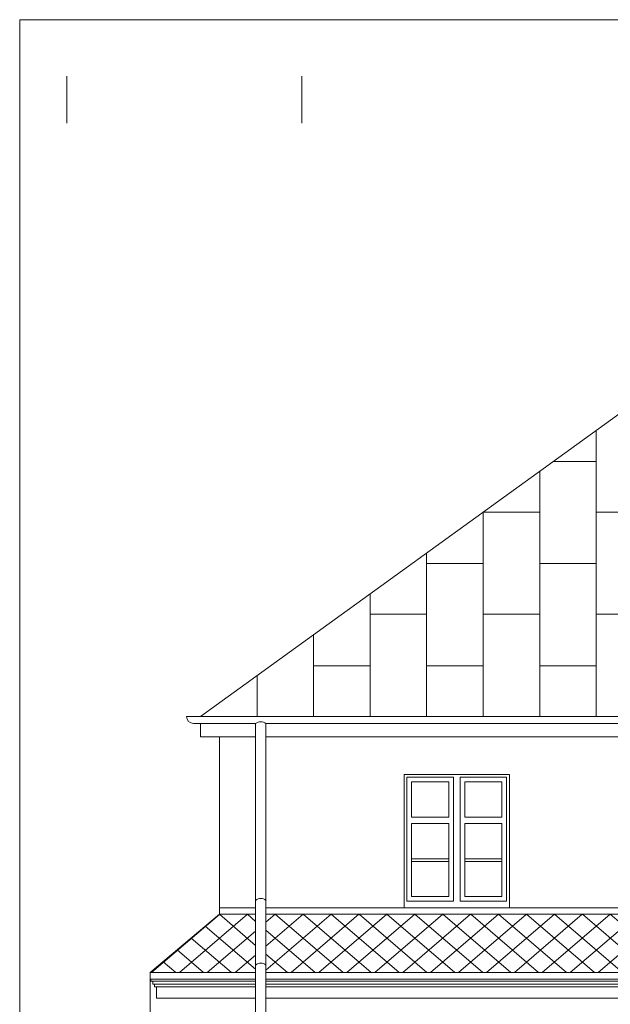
# Model space of a CAD drawing. Extents: x -394022 to -71759, y -12022 to 18278.
# Tile 12 of 91: x -323544 to -317260, y 7808 to 18278. Entities that reach past the tile are written whole.
import ezdxf

# ---------------------------------------------------------------- set-up
doc = ezdxf.new("R2010")
doc.units = 0
doc.header["$MEASUREMENT"] = 0
for name, color, linetype, lineweight in [('ARCH TABELA_Nr_Pióra__21', 7, 'Continuous', 13), ('INWENT DACH_Nr_Pióra__21', 7, 'Continuous', 13), ('INWENT DACH_Nr_Pióra__5', 7, 'Continuous', 13), ('INWENT KONST. DREWNIANA_Nr_Pióra__21', 7, 'Continuous', 13), ('INWENT ODWODNIENIE_Nr_Pióra__21', 7, 'Continuous', 13), ('INWENT ODWODNIENIE_Nr_Pióra__5', 7, 'Continuous', 13), ('INWENT. DRZWI_Nr_Pióra__21', 7, 'Continuous', 13), ('INWENT.ŚCIANY_Nr_Pióra__21', 7, 'Continuous', 13)]:
    doc.layers.add(name, color=color, linetype=linetype, lineweight=lineweight)
doc.layers.add('arch wypelnienia_Nr_Pióra__2', color=7, linetype='Continuous', lineweight=13, true_color=0x7f7f7f)
pattern_1 = [(139.3987, (-321418.74, 8764.96), (148.4924, 127.2792), []), (40.6013, (-321418.74, 8764.96), (-148.4924, 127.2792), [])]

msp = doc.modelspace()

# ---------------------------------------------------------------- hatches: boundary and pattern name
at = {"layer": 'arch wypelnienia_Nr_Pióra__2', "linetype": 'Continuous'}
h = msp.add_hatch(dxfattribs=at)
h.set_pattern_fill('Concrete_Block', color=256, style=0, pattern_type=2)
h.set_pattern_definition(pattern_1)
h.paths.add_polyline_path([(-321033.7, 8145.4), (-322157.1, 8145.4), (-321418.7, 8765), (-321033.7, 8765)], flags=0)
h = msp.add_hatch(dxfattribs=at)
h.set_pattern_fill('Concrete_Block', color=256, style=0, pattern_type=2)
h.set_pattern_definition(pattern_1)
h.paths.add_polyline_path([(-307293.7, 8145.4), (-320923.7, 8145.4), (-320923.7, 8765), (-307293.7, 8765)], flags=0)

# ---------------------------------------------------------------- linework, layer by layer
at = {"layer": 'ARCH TABELA_Nr_Pióra__21', "linetype": 'Continuous'}
for p, q in [((-323543.7, -11421.6), (-323543.7, 18278.4)), ((-323543.7, 18278.4), (-266543.7, 18278.4)), ((-323043.7, 17178.4), (-323043.7, 17678.4)), ((-320543.7, 17178.4), (-320543.7, 17678.4)), ((-320543.7, 17178.4), (-320543.7, 17678.4))]:
    msp.add_line(p, q, dxfattribs=at)
at = {"layer": 'arch wypelnienia_Nr_Pióra__2', "linetype": 'Continuous'}
for p, q in [((-317410.3, 13910.2), (-317410.3, 10869)), ((-317410.3, 13581.3), (-317865.5, 13581.3)), ((-318011.5, 13475.8), (-318011.5, 10869)), ((-318612.7, 13041.3), (-318612.7, 10869)), ((-318011.5, 13041.3), (-318612.7, 13041.3)), ((-316809.1, 13041.3), (-317410.3, 13041.3)), ((-319213.9, 12606.8), (-319213.9, 10869)), ((-318612.7, 12495.1), (-319213.9, 12495.1)), ((-317410.3, 12495.1), (-318011.5, 12495.1)), ((-319815.1, 12172.4), (-319815.1, 10869)), ((-319213.9, 11955.1), (-319815.1, 11955.1)), ((-318011.5, 11955.1), (-318612.7, 11955.1)), ((-316809.1, 11955.1), (-317410.3, 11955.1)), ((-320416.3, 11737.9), (-320416.3, 10869)), ((-319815.1, 11409), (-320416.3, 11409)), ((-318612.7, 11409), (-319213.9, 11409)), ((-317410.3, 11409), (-318011.5, 11409)), ((-321017.5, 11303.4), (-321017.5, 10869))]:
    msp.add_line(p, q, dxfattribs=at)
at = {"layer": 'INWENT DACH_Nr_Pióra__21', "linetype": 'Continuous'}
for p, q in [((-316878.7, 14294.4), (-321618.7, 10869)), ((-306588.7, 10869), (-321618.7, 10869)), ((-321618.7, 10793.4), (-321618.7, 10653.2))]:
    msp.add_line(p, q, dxfattribs=at)
at = {"layer": 'INWENT DACH_Nr_Pióra__5', "linetype": 'Continuous'}
for p, q in [((-321418.7, 8765), (-322157.1, 8145.4)), ((-322157.1, 8075), (-322157.1, 8145.4)), ((-322157.1, 8145.4), (-321033.7, 8145.4)), ((-322157.1, 8075), (-321033.7, 8075)), ((-322148.7, 8053.2), (-322148.7, 8075)), ((-320923.7, 8145.4), (-307293.7, 8145.4)), ((-320923.7, 8075), (-307293.7, 8075)), ((-322128.7, 8053.2), (-322148.7, 8053.2)), ((-322148.7, 8053.2), (-321033.7, 8053.2)), ((-322128.7, 8023.2), (-322128.7, 8053.2)), ((-322108.7, 8023.2), (-322128.7, 8023.2)), ((-322128.7, 8023.2), (-321033.7, 8023.2)), ((-322108.7, 7993.2), (-322108.7, 8023.2)), ((-322088.7, 7993.2), (-322108.7, 7993.2)), ((-322108.7, 7993.2), (-321033.7, 7993.2)), ((-322088.7, 7993.2), (-322088.7, 7873.2)), ((-320923.7, 8053.2), (-307293.7, 8053.2)), ((-320923.7, 8023.2), (-307293.7, 8023.2)), ((-320923.7, 7993.2), (-307293.7, 7993.2)), ((-322088.7, 7873.2), (-321033.7, 7873.2)), ((-320923.7, 7873.2), (-307293.7, 7873.2))]:
    msp.add_line(p, q, dxfattribs=at)
at = {"layer": 'INWENT KONST. DREWNIANA_Nr_Pióra__21', "linetype": 'Continuous'}
for p, q in [((-321033.7, 10653.2), (-321618.7, 10653.2)), ((-307293.7, 10653.2), (-320923.7, 10653.2))]:
    msp.add_line(p, q, dxfattribs=at)
at = {"layer": 'INWENT ODWODNIENIE_Nr_Pióra__21', "linetype": 'Continuous'}
for p, q in [((-321033.7, 10793.4), (-321033.7, -3991.8)), ((-320923.7, 10793.4), (-320923.7, -3991.8))]:
    msp.add_line(p, q, dxfattribs=at)
for centre in [(-320978.7, 10727.2), (-320978.7, 8847.2), (-320978.7, 8159.4)]:
    msp.add_arc(centre, 86, 50.25507, 129.74493, dxfattribs=at)
at = {"layer": 'INWENT ODWODNIENIE_Nr_Pióra__5', "linetype": 'Continuous'}
for p, q in [((-306438.7, 10868.4), (-321768.1, 10868.4)), ((-321033.7, 10793.4), (-321693.7, 10793.4)), ((-307293.7, 10793.4), (-320923.7, 10793.4))]:
    msp.add_line(p, q, dxfattribs=at)
msp.add_arc((-321693.7, 10869), 75, 180, 270, dxfattribs=at)
at = {"layer": 'INWENT. DRZWI_Nr_Pióra__21', "linetype": 'Continuous'}
for p, q in [((-319423.7, 10223.2), (-319423.7, 8903.2)), ((-318928.7, 10223.2), (-319423.7, 10223.2)), ((-318978.7, 10173.2), (-319373.7, 10173.2)), ((-319373.7, 10173.2), (-319373.7, 9799.2)), ((-318978.7, 9799.2), (-318978.7, 10173.2)), ((-318928.7, 8903.2), (-318928.7, 10223.2)), ((-318363.7, 10223.2), (-318858.7, 10223.2)), ((-318858.7, 8903.2), (-318858.7, 10223.2)), ((-318413.7, 10173.2), (-318808.7, 10173.2)), ((-318808.7, 9799.2), (-318808.7, 10173.2)), ((-318413.7, 10173.2), (-318413.7, 9799.2)), ((-318363.7, 10223.2), (-318363.7, 8903.2)), ((-319373.7, 9799.2), (-318978.7, 9799.2)), ((-318413.7, 9799.2), (-318808.7, 9799.2)), ((-319373.7, 9729.2), (-318978.7, 9729.2)), ((-319373.7, 9729.2), (-319373.7, 8953.2)), ((-318978.7, 8953.2), (-318978.7, 9729.2)), ((-318808.7, 8953.2), (-318808.7, 9729.2)), ((-318413.7, 9729.2), (-318808.7, 9729.2)), ((-318413.7, 9729.2), (-318413.7, 8953.2)), ((-319373.7, 9354.2), (-318978.7, 9354.2)), ((-319373.7, 9328.2), (-318978.7, 9328.2)), ((-318413.7, 9354.2), (-318808.7, 9354.2)), ((-318413.7, 9328.2), (-318808.7, 9328.2)), ((-318928.7, 8903.2), (-319423.7, 8903.2)), ((-318978.7, 8953.2), (-319373.7, 8953.2)), ((-318363.7, 8903.2), (-318858.7, 8903.2)), ((-318413.7, 8953.2), (-318808.7, 8953.2))]:
    msp.add_line(p, q, dxfattribs=at)
at = {"layer": 'INWENT.ŚCIANY_Nr_Pióra__21', "linetype": 'Continuous'}
for p, q in [((-321418.7, 8765), (-321418.7, 10653.2)), ((-319453.7, 10253.2), (-319453.7, 8833.2)), ((-318333.7, 10253.2), (-319453.7, 10253.2)), ((-318333.7, 10253.2), (-318333.7, 8833.2)), ((-321418.7, 8833.2), (-321033.7, 8833.2)), ((-320923.7, 8833.2), (-307293.7, 8833.2)), ((-318333.7, 8833.2), (-319453.7, 8833.2)), ((-321418.7, 8765), (-321033.7, 8765)), ((-320923.7, 8765), (-307293.7, 8765)), ((-322157.1, 8075), (-322157.1, 6793.2))]:
    msp.add_line(p, q, dxfattribs=at)

doc.saveas('drawing.dxf')
